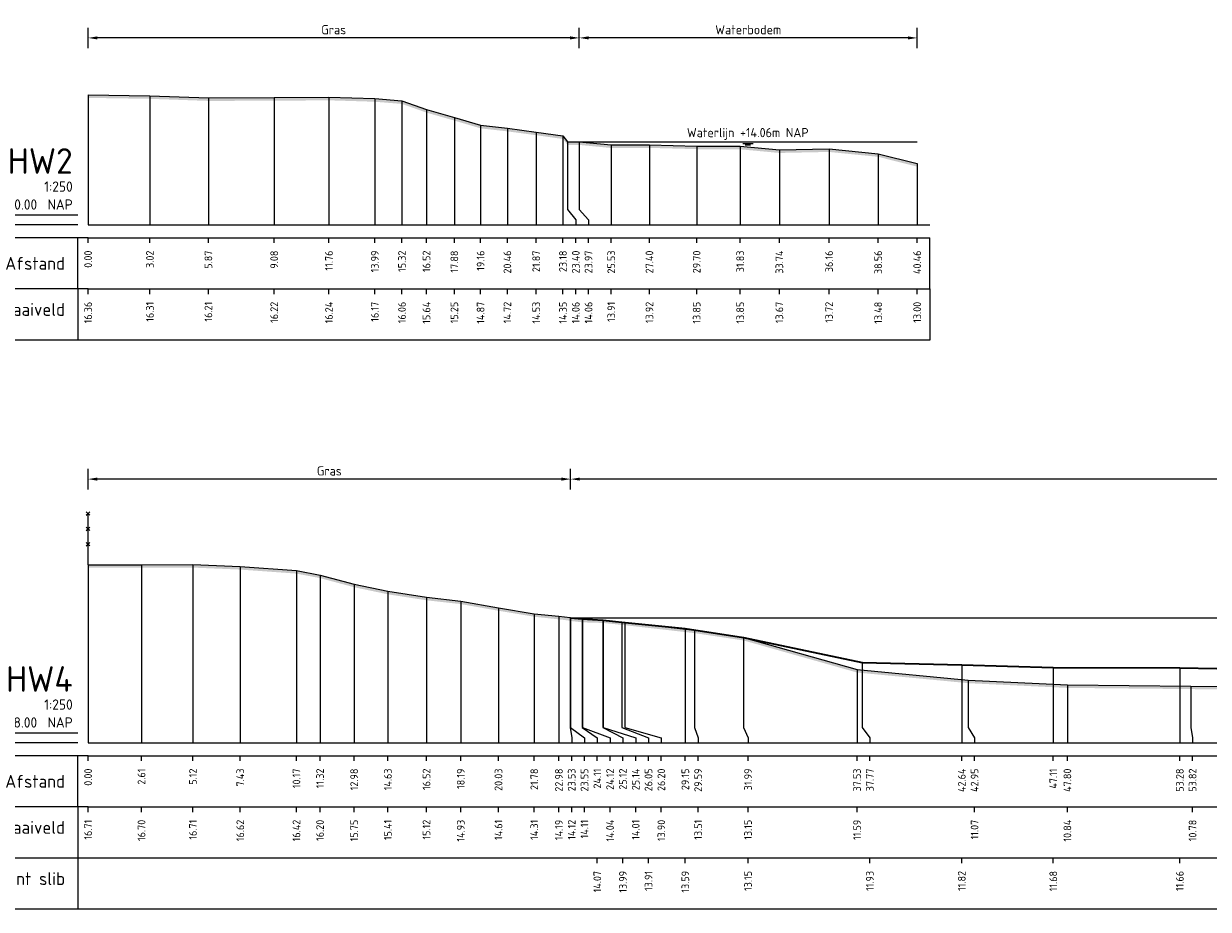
# Model space of a CAD drawing. Header units: metres. Extents: x 197882 to 206172, y 361908 to 364395.
# Tile 42 of 50: x 205781 to 205839, y 364311 to 364354. Entities that reach past the tile are written whole.
import ezdxf
from ezdxf.enums import TextEntityAlignment as Align

# ---------------------------------------------------------------- set-up
doc = ezdxf.new("R2010")
doc.units = ezdxf.units.M
doc.header["$PDMODE"] = 35
doc.header["$PDSIZE"] = 0.075
for name, color, linetype, lineweight in [('B-ME-IE-TERREINAFSCHEIDING_KUNSTMATIG_RASTERHEKWERK-SD', 20, 'Continuous', 25), ('X-ME-AL-PROFIEL_BOVENKANT SLIB-GD', 42, 'Continuous', 35), ('X-ME-AL-PROFIEL_HUIDIG MAAIVELD-GD', 252, 'Continuous', 0), ('X-XX-AL-DETAIL1-M', 7, 'Continuous', 18), ('X-XX-AL-NAP-T18', 7, 'Continuous', 18)]:
    doc.layers.add(name, color=color, linetype=linetype, lineweight=lineweight)
doc.layers.add('X-ME-AL-PROFIEL_WATERLIJN-GD', color=150, linetype='Continuous')
doc.layers.add('X-ME-AL-PROFIELRASTER-S', color=7, linetype='Continuous')
doc.styles.add('NLCS-ISO', font='NLCS-ISO.ttf', dxfattribs={"height": 1.8})
doc.styles.add('NLCS-ISO-ANNOTATIEF-T18', font='NLCS-ISO.ttf', dxfattribs={"height": 1.8})
doc.styles.add('NLCS-ISO-ANNOTATIVE-T18', font='NLCS-ISO.ttf', dxfattribs={"height": 1.8})
doc.dimstyles.new('NLCS-ANNOTATIEF-T18-PIJL_L2_H0', dxfattribs={"dimtxt": 2.5, "dimasz": 1.8, "dimexe": 2, "dimexo": 2, "dimgap": 0.7, "dimtad": 1, "dimzin": 0, "dimdsep": 46, "dimtxsty": 'NLCS-ISO-ANNOTATIEF-T18', "dimcen": 0, "dimdle": 2, "dimclrd": 256, "dimclre": 256, "dimclrt": 10, "dimaunit": 2, "dimadec": 0, "dimazin": 0, "dimtfac": 1, "dimtdec": 3, "dimtofl": 0, "dimtmove": 0, "dimatfit": 3, "dimfxl": 2, "dimfxlon": 1, "dimtfillclr": 256, "dimtolj": 1, "dimtzin": 0, "dimlwd": -1, "dimlwe": -1, "dimarcsym": 0})

# ---------------------------------------------------------------- blocks, each defined once
blk = doc.blocks.new('SAL-PROFIELRASTER-D')
at = {"color": 0, "linetype": 'ByBlock', "lineweight": -2, "flags": 128}
for points in [[(-2, 0), (-72, 0)], [(-24, 2), (-23, 0), (-22, 2), (-2, 2)], [(-72, -12.5), (-72, -2.5)], [(0, -2.5), (-72, -2.5)], [(-2, -12.5), (-2, -2.5)], [(0, -12.5), (-72, -12.5)]]:
    blk.add_lwpolyline(points, dxfattribs=at)
at = {"color": 0, "linetype": 'ByBlock', "lineweight": -2, "style": 'NLCS-ISO-ANNOTATIVE-T18'}
blk.add_text('NAP', height=2, dxfattribs=at).set_placement((-3, 3), align=Align.RIGHT)
blk.add_text('Afstand', height=2.5, dxfattribs=at).set_placement((-4.5, -7.5), align=Align.MIDDLE_RIGHT)
for tag, height, p in [('PROFIELNR', 5, (-3, 10)), ('SCHAAL', 2, (-3, 6.5)), ('NAP', 2, (-9.94, 3))]:
    blk.add_attdef(tag, text='', height=height, dxfattribs=at).set_placement(p, align=Align.RIGHT)
blk = doc.blocks.new('SAL-PROFIELRASTER_BALK_EIND1-D')
at = {"color": 0, "linetype": 'ByBlock', "lineweight": -2}
blk.add_line((1, -12.5), (1, -2.5), dxfattribs=at)
at = {"color": 0, "linetype": 'ByBlock', "lineweight": -2, "flags": 128}
for points in [[(0, 0), (1, 0)], [(0, -2.5), (1, -2.5)], [(0, -12.5), (1, -12.5)]]:
    blk.add_lwpolyline(points, dxfattribs=at)
blk = doc.blocks.new('SAL-PROFIELRASTER_BALK-D')
at = {"color": 0, "linetype": 'ByBlock', "lineweight": -2}
for p, q in [((-72, -12.5), (-72, -2.5)), ((-2, -2.5), (-2, -12.5)), ((0, -12.5), (-72, -12.5))]:
    blk.add_line(p, q, dxfattribs=at)
at = {"color": 0, "linetype": 'ByBlock', "lineweight": -2, "style": 'NLCS-ISO-ANNOTATIVE-T18'}
for tag, height, p in [('TITEL1', 2.5, (-4.5, -6.5)), ('TITEL2', 1.5, (-4.5, -9.5))]:
    blk.add_attdef(tag, text='', height=height, dxfattribs=at).set_placement(p, align=Align.MIDDLE_RIGHT)
blk = doc.blocks.new('SAL-PROFIELRASTER_BALK_EIND2-D')
at = {"color": 0, "linetype": 'ByBlock', "lineweight": -2}
for p, q in [((1, -2.5), (1, -12.5)), ((1, -12.5), (0, -12.5))]:
    blk.add_line(p, q, dxfattribs=at)
blk = doc.blocks.new('SAL-PROFIELRASTER_BALK_DATA-D')
at = {"color": 0, "linetype": 'ByBlock', "lineweight": -2}
blk.add_lwpolyline([(0, -3.5), (0, -2.5)], dxfattribs=at)
at = {"color": 0, "linetype": 'ByBlock', "lineweight": -2, "style": 'NLCS-ISO-ANNOTATIVE-T18'}
blk.add_attdef('GETAL', text='', height=1.5, rotation=90, dxfattribs=at).set_placement((0.75, -5), align=Align.RIGHT)
blk = doc.blocks.new('SAL-PROFIELRASTER_AANHAAL-D')
at = {"color": 9, "linetype": 'ByBlock', "lineweight": -2, "flags": 128}
blk.add_lwpolyline([(0, 1), (0, 0)], dxfattribs=at)
blk = doc.blocks.new('SAL-PROFIELRASTER_AANHAAL_STAGGER-D')
at = {"color": 9, "linetype": 'ByBlock', "lineweight": -2, "flags": 128}
for points in [[(0, 0), (0, -0.25)], [(0, -0.25), (1, -0.75)], [(1, -0.75), (1, -1)]]:
    blk.add_lwpolyline(points, dxfattribs=at)
blk = doc.blocks.new('*D16')
at = {"layer": 'Defpoints', "color": 0, "transparency": 16777216}
for p in [(205783.859, 364353.354), (205807.833, 364348.279), (205783.859, 364344.219)]:
    blk.add_point(p, dxfattribs=at)
at = {"layer": 'X-XX-AL-DETAIL1-M', "transparency": 16777216}
for p, q in [((205783.859, 364352.854), (205783.859, 364353.854)), ((205807.833, 364352.854), (205807.833, 364353.854)), ((205807.383, 364353.354), (205784.309, 364353.354))]:
    blk.add_line(p, q, dxfattribs=at)
for points in [[(205784.309, 364353.429), (205784.309, 364353.279), (205783.859, 364353.354)], [(205807.383, 364353.429), (205807.383, 364353.279), (205807.833, 364353.354)]]:
    blk.add_solid(points, dxfattribs=at)
at = {"layer": 'X-XX-AL-DETAIL1-M', "color": 10, "transparency": 16777216, "insert": (205795.846, 364353.754), "char_height": 0.45, "attachment_point": 5, "style": 'NLCS-ISO-ANNOTATIEF-T18'}
blk.add_mtext('\\A1;Gras', dxfattribs=at)
blk = doc.blocks.new('*D17')
at = {"layer": 'Defpoints', "color": 0, "transparency": 16777216}
for p in [(205807.833, 364353.354), (205807.833, 364348.279), (205824.323, 364344.219)]:
    blk.add_point(p, dxfattribs=at)
at = {"layer": 'X-XX-AL-DETAIL1-M', "transparency": 16777216}
for p, q in [((205807.833, 364352.854), (205807.833, 364353.854)), ((205824.323, 364352.854), (205824.323, 364353.854)), ((205823.873, 364353.354), (205808.283, 364353.354))]:
    blk.add_line(p, q, dxfattribs=at)
for points in [[(205808.283, 364353.429), (205808.283, 364353.279), (205807.833, 364353.354)], [(205823.873, 364353.429), (205823.873, 364353.279), (205824.323, 364353.354)]]:
    blk.add_solid(points, dxfattribs=at)
at = {"layer": 'X-XX-AL-DETAIL1-M', "color": 10, "transparency": 16777216, "insert": (205816.078, 364353.754), "char_height": 0.45, "attachment_point": 5, "style": 'NLCS-ISO-ANNOTATIEF-T18'}
blk.add_mtext('\\A1;Waterbodem', dxfattribs=at)
blk = doc.blocks.new('SIE-RASTERHEKWERK-SOD')
at = {"flags": 128}
for points in [[(-0.035, 1.035), (0.035, 0.965)], [(-0.035, 0.965), (0, 1), (0.035, 1.035)], [(0, 0), (0, 1)], [(-0.035, 0.735), (0.035, 0.665)], [(-0.035, 0.665), (0, 0.7), (0.035, 0.735)], [(-0.035, 0.435), (0.035, 0.365)], [(-0.035, 0.365), (0, 0.4), (0.035, 0.435)]]:
    blk.add_lwpolyline(points, dxfattribs=at)
blk = doc.blocks.new('*D69')
at = {"layer": 'Defpoints', "color": 0, "transparency": 16777216}
for p in [(205783.859, 364331.809), (205807.406, 364325.033), (205783.859, 364318.925)]:
    blk.add_point(p, dxfattribs=at)
at = {"layer": 'X-XX-AL-DETAIL1-M', "transparency": 16777216}
for p, q in [((205783.859, 364331.309), (205783.859, 364332.309)), ((205807.406, 364331.309), (205807.406, 364332.309)), ((205806.956, 364331.809), (205784.309, 364331.809))]:
    blk.add_line(p, q, dxfattribs=at)
for points in [[(205784.309, 364331.884), (205784.309, 364331.734), (205783.859, 364331.809)], [(205806.956, 364331.884), (205806.956, 364331.734), (205807.406, 364331.809)]]:
    blk.add_solid(points, dxfattribs=at)
at = {"layer": 'X-XX-AL-DETAIL1-M', "color": 10, "transparency": 16777216, "insert": (205795.633, 364332.209), "char_height": 0.45, "attachment_point": 5, "style": 'NLCS-ISO-ANNOTATIEF-T18'}
blk.add_mtext('\\A1;Gras', dxfattribs=at)
blk = doc.blocks.new('*D70')
at = {"layer": 'Defpoints', "color": 0, "transparency": 16777216}
for p in [(205807.406, 364331.809), (205807.406, 364325.033), (205936.861, 364325.033)]:
    blk.add_point(p, dxfattribs=at)
at = {"layer": 'X-XX-AL-DETAIL1-M', "transparency": 16777216}
for p, q in [((205807.406, 364331.309), (205807.406, 364332.309)), ((205936.861, 364331.309), (205936.861, 364332.309)), ((205936.411, 364331.809), (205807.856, 364331.809))]:
    blk.add_line(p, q, dxfattribs=at)
for points in [[(205807.856, 364331.884), (205807.856, 364331.734), (205807.406, 364331.809)], [(205936.411, 364331.884), (205936.411, 364331.734), (205936.861, 364331.809)]]:
    blk.add_solid(points, dxfattribs=at)
at = {"layer": 'X-XX-AL-DETAIL1-M', "color": 10, "transparency": 16777216, "insert": (205872.134, 364332.21), "char_height": 0.45, "attachment_point": 5, "style": 'NLCS-ISO-ANNOTATIEF-T18'}
blk.add_mtext('\\A1;Waterbodem met slib', dxfattribs=at)

msp = doc.modelspace()

# ---------------------------------------------------------------- hatches: boundary and pattern name
at = {"layer": 'X-ME-AL-PROFIEL_HUIDIG MAAIVELD-GD'}
h = msp.add_hatch(dxfattribs=at)
h.set_pattern_fill('AGR-MAAIVELD', color=256, scale=0.05, pattern_type=2)
h.set_pattern_definition([(45, (-1.39796, 11.6607), (-0.25000007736, 0.25000007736), []), (45, (-1.43367, 11.6964), (0, 0.50000015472), [0.3535535, -0.3535535]), (45, (-1.4694, 11.7321), (0, 0.50000015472), [0.3535535, -0.3535535]), (45, (-1.5056, 11.76833), (0, 0.50000015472), [0.3535535, -0.3535535]), (45, (-1.5408, 11.80354), (0, 0.50000015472), [0.3535535, -0.3535535]), (45, (-1.57653, 11.83926), (0, 0.50000015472), [0.3535535, -0.3535535]), (45, (-1.61224, 11.87497), (0, 0.50000015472), [0.3535535, -0.3535535]), (315, (-1.39796, 11.6607), (0.25000007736, 0.25000007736), []), (315, (-1.36224, 11.6964), (0.50000015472, -1e-16), [0.3535535, -0.3535535]), (315, (-1.32653, 11.7321), (0.50000015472, -1e-16), [0.3535535, -0.3535535]), (315, (-1.2903, 11.76833), (0.50000015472, -1e-16), [0.3535535, -0.3535535]), (315, (-1.2551, 11.80354), (0.50000015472, -1e-16), [0.3535535, -0.3535535]), (315, (-1.2194, 11.83926), (0.50000015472, -1e-16), [0.3535535, -0.3535535]), (315, (-1.18367, 11.87497), (0.50000015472, -1e-16), [0.3535535, -0.3535535])])
h.paths.add_polyline_path([(205824.323, 364347.217), (205822.42, 364347.697), (205820.022, 364347.935), (205817.596, 364347.886), (205815.685, 364348.064), (205813.561, 364348.071), (205811.255, 364348.134), (205809.392, 364348.128), (205807.833, 364348.279), (205807.259, 364348.274), (205807.035, 364348.568), (205805.729, 364348.753), (205804.321, 364348.94), (205803.015, 364349.087), (205801.734, 364349.467), (205800.374, 364349.856), (205799.178, 364350.28), (205797.853, 364350.387), (205795.614, 364350.456), (205792.941, 364350.436), (205789.73, 364350.428), (205786.876, 364350.529), (205783.859, 364350.575), (205783.859, 364350.425), (205786.876, 364350.379), (205789.73, 364350.278), (205792.941, 364350.286), (205795.614, 364350.306), (205797.853, 364350.237), (205799.178, 364350.13), (205800.374, 364349.706), (205801.734, 364349.317), (205803.015, 364348.937), (205804.321, 364348.79), (205805.729, 364348.603), (205807.035, 364348.418), (205807.259, 364348.124), (205807.833, 364348.129), (205809.392, 364347.978), (205811.255, 364347.984), (205813.561, 364347.921), (205815.685, 364347.914), (205817.596, 364347.736), (205820.022, 364347.785), (205822.42, 364347.547), (205824.323, 364347.067)])
h = msp.add_hatch(dxfattribs=at)
h.set_pattern_fill('AGR-MAAIVELD', color=256, scale=0.05, pattern_type=2)
h.set_pattern_definition([(45, (2.30706, 60.61458), (-0.25000007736, 0.25000007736), []), (45, (2.27135, 60.6503), (0, 0.50000015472), [0.3535535, -0.3535535]), (45, (2.23564, 60.686), (0, 0.50000015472), [0.3535535, -0.3535535]), (45, (2.19942, 60.72222), (0, 0.50000015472), [0.3535535, -0.3535535]), (45, (2.1642, 60.75744), (0, 0.50000015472), [0.3535535, -0.3535535]), (45, (2.1285, 60.79315), (0, 0.50000015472), [0.3535535, -0.3535535]), (45, (2.09278, 60.82887), (0, 0.50000015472), [0.3535535, -0.3535535]), (315, (2.30706, 60.61458), (0.25000007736, 0.25000007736), []), (315, (2.34278, 60.6503), (0.50000015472, -1e-16), [0.3535535, -0.3535535]), (315, (2.3785, 60.686), (0.50000015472, -1e-16), [0.3535535, -0.3535535]), (315, (2.4147, 60.72222), (0.50000015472, -1e-16), [0.3535535, -0.3535535]), (315, (2.44992, 60.75744), (0.50000015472, -1e-16), [0.3535535, -0.3535535]), (315, (2.48564, 60.79315), (0.50000015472, -1e-16), [0.3535535, -0.3535535]), (315, (2.52135, 60.82887), (0.50000015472, -1e-16), [0.3535535, -0.3535535])])
h.paths.add_polyline_path([(205955.777, 364326.199), (205955.777, 364326.049), (205955.131, 364325.986), (205953.568, 364325.952), (205951.444, 364325.881), (205949.405, 364325.964), (205947.14, 364325.986), (205944.734, 364326.144), (205941.739, 364325.978), (205940.524, 364325.763), (205939.05, 364325.596), (205937.911, 364325.136), (205936.724, 364324.85), (205935.893, 364324.757), (205934.784, 364324.649), (205933.992, 364324.72), (205932.797, 364324.61), (205930.308, 364324.544), (205927.586, 364324.334), (205923.696, 364324.022), (205918.682, 364323.741), (205913.108, 364323.484), (205908.226, 364322.928), (205901.352, 364322.465), (205895.678, 364322.778), (205892.494, 364323.157), (205888.26, 364323.183), (205883.877, 364323.127), (205878.403, 364322.754), (205871.748, 364322.434), (205866.136, 364321.445), (205862.225, 364321.421), (205857.945, 364321.364), (205850.934, 364321.457), (205848.351, 364321.381), (205843.127, 364321.481), (205837.674, 364321.554), (205831.655, 364321.613), (205826.807, 364321.844), (205821.389, 364322.364), (205815.85, 364323.929), (205813.451, 364324.289), (205810.062, 364324.674), (205809.001, 364324.784), (205807.983, 364324.814), (205807.406, 364324.883), (205807.388, 364324.894), (205806.836, 364324.96), (205805.635, 364325.088), (205803.887, 364325.38), (205802.047, 364325.706), (205800.375, 364325.891), (205798.489, 364326.184), (205796.843, 364326.528), (205795.178, 364326.975), (205794.027, 364327.194), (205791.286, 364327.391), (205788.978, 364327.487), (205786.466, 364327.479), (205783.859, 364327.48), (205783.859, 364327.63), (205786.466, 364327.629), (205788.978, 364327.637), (205791.286, 364327.541), (205794.027, 364327.344), (205795.178, 364327.125), (205796.843, 364326.678), (205798.489, 364326.334), (205800.375, 364326.041), (205802.047, 364325.856), (205803.887, 364325.53), (205805.635, 364325.238), (205806.836, 364325.11), (205807.388, 364325.044), (205807.406, 364325.033), (205807.983, 364324.964), (205809.001, 364324.934), (205810.062, 364324.824), (205813.451, 364324.439), (205815.85, 364324.079), (205821.389, 364322.514), (205826.807, 364321.994), (205831.655, 364321.763), (205837.674, 364321.704), (205843.127, 364321.631), (205848.351, 364321.531), (205850.934, 364321.607), (205857.945, 364321.514), (205862.225, 364321.571), (205866.136, 364321.595), (205871.748, 364322.584), (205878.403, 364322.904), (205883.877, 364323.277), (205888.26, 364323.333), (205892.494, 364323.307), (205895.678, 364322.928), (205901.352, 364322.615), (205908.226, 364323.078), (205913.108, 364323.634), (205918.682, 364323.891), (205923.696, 364324.172), (205927.586, 364324.484), (205930.308, 364324.694), (205932.797, 364324.76), (205933.992, 364324.87), (205934.784, 364324.799), (205935.893, 364324.907), (205936.724, 364325), (205937.911, 364325.286), (205939.05, 364325.746), (205940.524, 364325.913), (205941.739, 364326.128), (205944.734, 364326.294), (205947.14, 364326.136), (205949.405, 364326.114), (205951.444, 364326.031), (205953.568, 364326.102), (205955.131, 364326.136)])

# ---------------------------------------------------------------- linework, layer by layer
at = {"layer": 'X-ME-AL-PROFIEL_BOVENKANT SLIB-GD'}
msp.add_lwpolyline([(205807.406, 364325.033), (205807.969, 364324.991), (205808.979, 364324.914), (205809.907, 364324.831), (205813.007, 364324.518), (205815.85, 364324.079), (205821.63, 364322.85), (205826.5, 364322.747), (205830.966, 364322.605), (205837.14, 364322.589), (205842.553, 364322.5), (205847.658, 364322.387), (205850.561, 364322.28), (205857.549, 364322.296), (205862.024, 364322.306), (205865.954, 364322.374), (205871.228, 364322.599), (205877.561, 364323.112), (205883.227, 364323.357), (205895.301, 364323.377), (205900.775, 364323.385), (205907.534, 364323.471), (205912.435, 364323.712), (205913.108, 364323.634)], dxfattribs=at)
at = {"layer": 'X-ME-AL-PROFIEL_HUIDIG MAAIVELD-GD'}
for points in [[(205783.859, 364350.575), (205786.876, 364350.529), (205789.73, 364350.428), (205792.941, 364350.436), (205795.614, 364350.456), (205797.853, 364350.387), (205799.178, 364350.28), (205800.374, 364349.856), (205801.734, 364349.467), (205803.015, 364349.087), (205804.321, 364348.94), (205805.729, 364348.753), (205807.035, 364348.568), (205807.259, 364348.274), (205807.833, 364348.279), (205809.392, 364348.128), (205811.255, 364348.134), (205813.561, 364348.071), (205815.685, 364348.064), (205817.596, 364347.886), (205820.022, 364347.935), (205822.42, 364347.697), (205824.323, 364347.217)], [(205783.859, 364327.63), (205786.466, 364327.629), (205788.978, 364327.637), (205791.286, 364327.541), (205794.027, 364327.344), (205795.178, 364327.125), (205796.843, 364326.678), (205798.489, 364326.334), (205800.375, 364326.041), (205802.047, 364325.856), (205803.887, 364325.53), (205805.635, 364325.238), (205806.836, 364325.11), (205807.388, 364325.044), (205807.406, 364325.033), (205807.983, 364324.964), (205809.001, 364324.934), (205810.062, 364324.824), (205813.451, 364324.439), (205815.85, 364324.079), (205821.389, 364322.514), (205826.807, 364321.994), (205831.655, 364321.763), (205837.674, 364321.704), (205843.127, 364321.631)]]:
    msp.add_lwpolyline(points, dxfattribs=at)
at = {"layer": 'X-ME-AL-PROFIEL_WATERLIJN-GD'}
for points in [[(205807.833, 364348.279), (205807.833, 364348.279)], [(205807.833, 364348.279), (205824.323, 364348.279)], [(205815.816, 364348.198), (205816.316, 364348.198)], [(205815.935, 364348.125), (205816.185, 364348.125)], [(205807.406, 364325.033), (205936.861, 364325.033)]]:
    msp.add_lwpolyline(points, dxfattribs=at)

# ---------------------------------------------------------------- block references
at = {"layer": 'B-ME-IE-TERREINAFSCHEIDING_KUNSTMATIG_RASTERHEKWERK-SD', "xscale": 2.5, "yscale": 2.5, "zscale": 2.5}
msp.add_blockref('SIE-RASTERHEKWERK-SOD', (205783.859, 364327.63), dxfattribs=at)
at = {"layer": 'X-ME-AL-PROFIELRASTER-S'}
for p, yscale in [((205783.859, 364344.219), 6.356000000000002), ((205786.876, 364344.219), 6.309999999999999), ((205789.73, 364344.219), 6.209), ((205792.941, 364344.219), 6.216999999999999), ((205795.614, 364344.219), 6.236999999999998), ((205797.853, 364344.219), 6.167999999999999), ((205799.178, 364344.219), 6.061), ((205800.374, 364344.219), 5.637), ((205801.734, 364344.219), 5.247999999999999), ((205803.015, 364344.219), 4.868), ((205804.321, 364344.219), 4.721), ((205805.729, 364344.219), 4.534000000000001), ((205807.035, 364344.219), 4.349), ((205807.259, 364345.219), 3.055), ((205807.833, 364345.219), 3.06), ((205807.833, 364345.219), 3.06), ((205809.392, 364344.219), 3.909000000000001), ((205811.255, 364344.219), 3.914999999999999), ((205813.561, 364344.219), 3.852), ((205815.685, 364344.219), 3.845000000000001), ((205817.596, 364344.219), 3.667), ((205820.022, 364344.219), 3.715999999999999), ((205822.42, 364344.219), 3.478), ((205824.323, 364344.219), 2.997999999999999), ((205783.859, 364318.925), 8.704999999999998), ((205786.466, 364318.925), 8.704), ((205788.978, 364318.925), 8.712), ((205791.286, 364318.925), 8.616), ((205794.027, 364318.925), 8.419), ((205795.178, 364318.925), 8.2), ((205796.843, 364318.925), 7.753), ((205798.489, 364318.925), 7.409000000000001), ((205800.375, 364318.925), 7.116), ((205802.047, 364318.925), 6.930999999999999), ((205803.887, 364318.925), 6.605), ((205805.635, 364318.925), 6.313000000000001), ((205806.836, 364318.925), 6.185), ((205807.388, 364319.925), 5.119), ((205807.388, 364319.925), 5.119), ((205807.406, 364319.925), 5.108000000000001), ((205807.406, 364319.925), 5.108000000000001), ((205807.969, 364319.925), 5.066000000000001), ((205807.983, 364319.925), 5.039), ((205808.979, 364319.925), 4.989000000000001), ((205809.001, 364319.925), 5.009), ((205809.907, 364319.925), 4.906000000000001), ((205810.062, 364319.925), 4.898999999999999), ((205813.007, 364318.925), 5.593), ((205813.451, 364319.925), 4.513999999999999), ((205815.85, 364319.925), 4.154), ((205821.63, 364319.925), 2.925000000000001), ((205821.389, 364318.925), 3.589), ((205826.5, 364318.925), 3.821999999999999), ((205830.966, 364318.925), 3.68), ((205837.14, 364318.925), 3.664), ((205826.807, 364319.925), 2.069000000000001), ((205831.655, 364318.925), 2.837999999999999), ((205837.674, 364319.925), 1.779)]:
    msp.add_blockref('SAL-PROFIELRASTER_AANHAAL-D', p, dxfattribs=dict(at, yscale=yscale))
at = {"layer": 'X-ME-AL-PROFIELRASTER-S', "xscale": 0.25, "yscale": 0.25, "zscale": 0.25}
for name, p, values in [('SAL-PROFIELRASTER-D', (205783.859, 364344.219), {'PROFIELNR': 'HW2', 'SCHAAL': '1:250', 'NAP': '10.00'}), ('SAL-PROFIELRASTER_BALK_DATA-D', (205783.859, 364344.219), {'GETAL': '0.00'}), ('SAL-PROFIELRASTER_BALK_DATA-D', (205786.876, 364344.219), {'GETAL': '3.02'}), ('SAL-PROFIELRASTER_BALK_DATA-D', (205789.73, 364344.219), {'GETAL': '5.87'}), ('SAL-PROFIELRASTER_BALK_DATA-D', (205792.941, 364344.219), {'GETAL': '9.08'}), ('SAL-PROFIELRASTER_BALK_DATA-D', (205795.614, 364344.219), {'GETAL': '11.76'}), ('SAL-PROFIELRASTER_BALK_DATA-D', (205797.853, 364344.219), {'GETAL': '13.99'}), ('SAL-PROFIELRASTER_BALK_DATA-D', (205799.178, 364344.219), {'GETAL': '15.32'}), ('SAL-PROFIELRASTER_BALK_DATA-D', (205800.374, 364344.219), {'GETAL': '16.52'}), ('SAL-PROFIELRASTER_BALK_DATA-D', (205801.734, 364344.219), {'GETAL': '17.88'}), ('SAL-PROFIELRASTER_BALK_DATA-D', (205803.015, 364344.219), {'GETAL': '19.16'}), ('SAL-PROFIELRASTER_BALK_DATA-D', (205804.321, 364344.219), {'GETAL': '20.46'}), ('SAL-PROFIELRASTER_BALK_DATA-D', (205805.729, 364344.219), {'GETAL': '21.87'}), ('SAL-PROFIELRASTER_BALK_DATA-D', (205807.035, 364344.219), {'GETAL': '23.18'}), ('SAL-PROFIELRASTER_BALK_DATA-D', (205807.66, 364344.219), {'GETAL': '23.40'}), ('SAL-PROFIELRASTER_BALK_DATA-D', (205808.285, 364344.219), {'GETAL': '23.97'}), ('SAL-PROFIELRASTER_BALK_DATA-D', (205808.285, 364344.219), {'GETAL': '23.97'}), ('SAL-PROFIELRASTER_BALK_DATA-D', (205809.392, 364344.219), {'GETAL': '25.53'}), ('SAL-PROFIELRASTER_BALK_DATA-D', (205811.255, 364344.219), {'GETAL': '27.40'}), ('SAL-PROFIELRASTER_BALK_DATA-D', (205813.561, 364344.219), {'GETAL': '29.70'}), ('SAL-PROFIELRASTER_BALK_DATA-D', (205815.685, 364344.219), {'GETAL': '31.83'}), ('SAL-PROFIELRASTER_BALK_DATA-D', (205817.596, 364344.219), {'GETAL': '33.74'}), ('SAL-PROFIELRASTER_BALK_DATA-D', (205820.022, 364344.219), {'GETAL': '36.16'}), ('SAL-PROFIELRASTER_BALK_DATA-D', (205822.42, 364344.219), {'GETAL': '38.56'}), ('SAL-PROFIELRASTER_BALK_DATA-D', (205824.323, 364344.219), {'GETAL': '40.46'}), ('SAL-PROFIELRASTER_BALK-D', (205783.859, 364341.719), {'TITEL1': 'Hoogte Maaiveld'}), ('SAL-PROFIELRASTER_BALK_DATA-D', (205783.859, 364341.719), {'GETAL': '16.36'}), ('SAL-PROFIELRASTER_BALK_DATA-D', (205786.876, 364341.719), {'GETAL': '16.31'}), ('SAL-PROFIELRASTER_BALK_DATA-D', (205789.73, 364341.719), {'GETAL': '16.21'}), ('SAL-PROFIELRASTER_BALK_DATA-D', (205792.941, 364341.719), {'GETAL': '16.22'}), ('SAL-PROFIELRASTER_BALK_DATA-D', (205795.614, 364341.719), {'GETAL': '16.24'}), ('SAL-PROFIELRASTER_BALK_DATA-D', (205797.853, 364341.719), {'GETAL': '16.17'}), ('SAL-PROFIELRASTER_BALK_DATA-D', (205799.178, 364341.719), {'GETAL': '16.06'}), ('SAL-PROFIELRASTER_BALK_DATA-D', (205800.374, 364341.719), {'GETAL': '15.64'}), ('SAL-PROFIELRASTER_BALK_DATA-D', (205801.734, 364341.719), {'GETAL': '15.25'}), ('SAL-PROFIELRASTER_BALK_DATA-D', (205803.015, 364341.719), {'GETAL': '14.87'}), ('SAL-PROFIELRASTER_BALK_DATA-D', (205804.321, 364341.719), {'GETAL': '14.72'}), ('SAL-PROFIELRASTER_BALK_DATA-D', (205805.729, 364341.719), {'GETAL': '14.53'}), ('SAL-PROFIELRASTER_BALK_DATA-D', (205807.035, 364341.719), {'GETAL': '14.35'}), ('SAL-PROFIELRASTER_BALK_DATA-D', (205807.66, 364341.719), {'GETAL': '14.06'}), ('SAL-PROFIELRASTER_BALK_DATA-D', (205808.285, 364341.719), {'GETAL': '14.06'}), ('SAL-PROFIELRASTER_BALK_DATA-D', (205809.392, 364341.719), {'GETAL': '13.91'}), ('SAL-PROFIELRASTER_BALK_DATA-D', (205811.255, 364341.719), {'GETAL': '13.92'}), ('SAL-PROFIELRASTER_BALK_DATA-D', (205813.561, 364341.719), {'GETAL': '13.85'}), ('SAL-PROFIELRASTER_BALK_DATA-D', (205815.685, 364341.719), {'GETAL': '13.85'}), ('SAL-PROFIELRASTER_BALK_DATA-D', (205817.596, 364341.719), {'GETAL': '13.67'}), ('SAL-PROFIELRASTER_BALK_DATA-D', (205820.022, 364341.719), {'GETAL': '13.72'}), ('SAL-PROFIELRASTER_BALK_DATA-D', (205822.42, 364341.719), {'GETAL': '13.48'}), ('SAL-PROFIELRASTER_BALK_DATA-D', (205824.323, 364341.719), {'GETAL': '13.00'}), ('SAL-PROFIELRASTER-D', (205783.859, 364318.925), {'PROFIELNR': 'HW4', 'SCHAAL': '1:250', 'NAP': '8.00'}), ('SAL-PROFIELRASTER_BALK_DATA-D', (205783.859, 364318.925), {'GETAL': '0.00'}), ('SAL-PROFIELRASTER_BALK_DATA-D', (205786.466, 364318.925), {'GETAL': '2.61'}), ('SAL-PROFIELRASTER_BALK_DATA-D', (205788.978, 364318.925), {'GETAL': '5.12'}), ('SAL-PROFIELRASTER_BALK_DATA-D', (205791.286, 364318.925), {'GETAL': '7.43'}), ('SAL-PROFIELRASTER_BALK_DATA-D', (205794.027, 364318.925), {'GETAL': '10.17'}), ('SAL-PROFIELRASTER_BALK_DATA-D', (205795.178, 364318.925), {'GETAL': '11.32'}), ('SAL-PROFIELRASTER_BALK_DATA-D', (205796.843, 364318.925), {'GETAL': '12.98'}), ('SAL-PROFIELRASTER_BALK_DATA-D', (205798.489, 364318.925), {'GETAL': '14.63'}), ('SAL-PROFIELRASTER_BALK_DATA-D', (205800.375, 364318.925), {'GETAL': '16.52'}), ('SAL-PROFIELRASTER_BALK_DATA-D', (205802.047, 364318.925), {'GETAL': '18.19'}), ('SAL-PROFIELRASTER_BALK_DATA-D', (205803.887, 364318.925), {'GETAL': '20.03'}), ('SAL-PROFIELRASTER_BALK_DATA-D', (205805.635, 364318.925), {'GETAL': '21.78'}), ('SAL-PROFIELRASTER_BALK_DATA-D', (205806.836, 364318.925), {'GETAL': '22.98'}), ('SAL-PROFIELRASTER_BALK_DATA-D', (205807.461, 364318.925), {'GETAL': '23.53'}), ('SAL-PROFIELRASTER_BALK_DATA-D', (205807.461, 364318.925), {'GETAL': '23.53'}), ('SAL-PROFIELRASTER_BALK_DATA-D', (205808.086, 364318.925), {'GETAL': '23.55'}), ('SAL-PROFIELRASTER_BALK_DATA-D', (205808.086, 364318.925), {'GETAL': '23.55'}), ('SAL-PROFIELRASTER_BALK_DATA-D', (205808.711, 364318.925), {'GETAL': '24.11'}), ('SAL-PROFIELRASTER_BALK_DATA-D', (205809.336, 364318.925), {'GETAL': '24.12'}), ('SAL-PROFIELRASTER_BALK_DATA-D', (205809.961, 364318.925), {'GETAL': '25.12'}), ('SAL-PROFIELRASTER_BALK_DATA-D', (205810.586, 364318.925), {'GETAL': '25.14'}), ('SAL-PROFIELRASTER_BALK_DATA-D', (205811.211, 364318.925), {'GETAL': '26.05'}), ('SAL-PROFIELRASTER_BALK_DATA-D', (205811.836, 364318.925), {'GETAL': '26.20'}), ('SAL-PROFIELRASTER_BALK_DATA-D', (205813.007, 364318.925), {'GETAL': '29.15'}), ('SAL-PROFIELRASTER_BALK_DATA-D', (205813.632, 364318.925), {'GETAL': '29.59'}), ('SAL-PROFIELRASTER_BALK_DATA-D', (205816.067, 364318.925), {'GETAL': '31.99'}), ('SAL-PROFIELRASTER_BALK_DATA-D', (205821.389, 364318.925), {'GETAL': '37.53'}), ('SAL-PROFIELRASTER_BALK_DATA-D', (205822.014, 364318.925), {'GETAL': '37.77'}), ('SAL-PROFIELRASTER_BALK_DATA-D', (205826.5, 364318.925), {'GETAL': '42.64'}), ('SAL-PROFIELRASTER_BALK_DATA-D', (205827.125, 364318.925), {'GETAL': '42.95'}), ('SAL-PROFIELRASTER_BALK_DATA-D', (205830.966, 364318.925), {'GETAL': '47.11'}), ('SAL-PROFIELRASTER_BALK_DATA-D', (205831.655, 364318.925), {'GETAL': '47.80'}), ('SAL-PROFIELRASTER_BALK_DATA-D', (205837.14, 364318.925), {'GETAL': '53.28'}), ('SAL-PROFIELRASTER_BALK_DATA-D', (205837.765, 364318.925), {'GETAL': '53.82'}), ('SAL-PROFIELRASTER_BALK-D', (205783.859, 364316.425), {'TITEL1': 'Hoogte Maaiveld'}), ('SAL-PROFIELRASTER_BALK_DATA-D', (205783.859, 364316.425), {'GETAL': '16.71'}), ('SAL-PROFIELRASTER_BALK_DATA-D', (205786.466, 364316.425), {'GETAL': '16.70'}), ('SAL-PROFIELRASTER_BALK_DATA-D', (205788.978, 364316.425), {'GETAL': '16.71'}), ('SAL-PROFIELRASTER_BALK_DATA-D', (205791.286, 364316.425), {'GETAL': '16.62'}), ('SAL-PROFIELRASTER_BALK_DATA-D', (205794.027, 364316.425), {'GETAL': '16.42'}), ('SAL-PROFIELRASTER_BALK_DATA-D', (205795.178, 364316.425), {'GETAL': '16.20'}), ('SAL-PROFIELRASTER_BALK_DATA-D', (205796.843, 364316.425), {'GETAL': '15.75'}), ('SAL-PROFIELRASTER_BALK_DATA-D', (205798.489, 364316.425), {'GETAL': '15.41'}), ('SAL-PROFIELRASTER_BALK_DATA-D', (205800.375, 364316.425), {'GETAL': '15.12'}), ('SAL-PROFIELRASTER_BALK_DATA-D', (205802.047, 364316.425), {'GETAL': '14.93'}), ('SAL-PROFIELRASTER_BALK_DATA-D', (205803.887, 364316.425), {'GETAL': '14.61'}), ('SAL-PROFIELRASTER_BALK_DATA-D', (205805.635, 364316.425), {'GETAL': '14.31'}), ('SAL-PROFIELRASTER_BALK_DATA-D', (205806.836, 364316.425), {'GETAL': '14.19'}), ('SAL-PROFIELRASTER_BALK_DATA-D', (205807.461, 364316.425), {'GETAL': '14.12'}), ('SAL-PROFIELRASTER_BALK_DATA-D', (205808.086, 364316.425), {'GETAL': '14.11'}), ('SAL-PROFIELRASTER_BALK_DATA-D', (205809.336, 364316.425), {'GETAL': '14.04'}), ('SAL-PROFIELRASTER_BALK_DATA-D', (205810.586, 364316.425), {'GETAL': '14.01'}), ('SAL-PROFIELRASTER_BALK_DATA-D', (205811.836, 364316.425), {'GETAL': '13.90'}), ('SAL-PROFIELRASTER_BALK_DATA-D', (205813.632, 364316.425), {'GETAL': '13.51'}), ('SAL-PROFIELRASTER_BALK_DATA-D', (205816.067, 364316.425), {'GETAL': '13.15'}), ('SAL-PROFIELRASTER_BALK_DATA-D', (205821.389, 364316.425), {'GETAL': '11.59'}), ('SAL-PROFIELRASTER_BALK_DATA-D', (205827.125, 364316.425), {'GETAL': '11.07'}), ('SAL-PROFIELRASTER_BALK_DATA-D', (205831.655, 364316.425), {'GETAL': '10.84'}), ('SAL-PROFIELRASTER_BALK_DATA-D', (205837.765, 364316.425), {'GETAL': '10.78'}), ('SAL-PROFIELRASTER_BALK-D', (205783.859, 364313.925), {'TITEL1': 'Hoogte Bovenkant slib'}), ('SAL-PROFIELRASTER_BALK_DATA-D', (205808.711, 364313.925), {'GETAL': '14.07'}), ('SAL-PROFIELRASTER_BALK_DATA-D', (205809.961, 364313.925), {'GETAL': '13.99'}), ('SAL-PROFIELRASTER_BALK_DATA-D', (205811.211, 364313.925), {'GETAL': '13.91'}), ('SAL-PROFIELRASTER_BALK_DATA-D', (205813.007, 364313.925), {'GETAL': '13.59'}), ('SAL-PROFIELRASTER_BALK_DATA-D', (205816.067, 364313.925), {'GETAL': '13.15'}), ('SAL-PROFIELRASTER_BALK_DATA-D', (205822.014, 364313.925), {'GETAL': '11.93'}), ('SAL-PROFIELRASTER_BALK_DATA-D', (205826.5, 364313.925), {'GETAL': '11.82'}), ('SAL-PROFIELRASTER_BALK_DATA-D', (205830.966, 364313.925), {'GETAL': '11.68'}), ('SAL-PROFIELRASTER_BALK_DATA-D', (205837.14, 364313.925), {'GETAL': '11.66'})]:
    msp.add_blockref(name, p, dxfattribs=at).add_auto_attribs(values)
at = {"layer": 'X-ME-AL-PROFIELRASTER-S'}
for p, xscale, zscale in [((205807.259, 364345.219), 0.4006951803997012, 0.4006951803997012), ((205807.833, 364345.219), 0.4515219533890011, 0.4515219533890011), ((205807.833, 364345.219), 0.4515219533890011, 0.4515219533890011), ((205807.388, 364319.925), 0.07210742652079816, 0.07210742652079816), ((205807.388, 364319.925), 0.07210742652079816, 0.07210742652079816), ((205807.406, 364319.925), 0.6794241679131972, 0.6794241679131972), ((205807.406, 364319.925), 0.6794241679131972, 0.6794241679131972), ((205807.969, 364319.925), 0.741963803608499, 0.741963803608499), ((205807.983, 364319.925), 1.352328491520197, 1.352328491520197), ((205808.979, 364319.925), 0.9814758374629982, 0.9814758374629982), ((205809.001, 364319.925), 1.584120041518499, 1.584120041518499), ((205809.907, 364319.925), 1.303978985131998, 1.303978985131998), ((205810.062, 364319.925), 1.7730787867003, 1.7730787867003), ((205813.451, 364319.925), 0.1810305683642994, 0.1810305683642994), ((205815.85, 364319.925), 0.2172060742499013, 0.2172060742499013), ((205821.63, 364319.925), 0.3839078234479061, 0.3839078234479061), ((205826.807, 364319.925), 0.317915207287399, 0.317915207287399), ((205837.674, 364319.925), 0.09049533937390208, 0.09049533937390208)]:
    msp.add_blockref('SAL-PROFIELRASTER_AANHAAL_STAGGER-D', p, dxfattribs=dict(at, xscale=xscale, zscale=zscale))
at = {"layer": 'X-ME-AL-PROFIELRASTER-S', "yscale": 0.25}
for name, p, xscale, zscale in [('SAL-PROFIELRASTER_BALK_EIND1-D', (205783.859, 364344.219), 41.08911937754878, 41.08911937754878), ('SAL-PROFIELRASTER_BALK_EIND2-D', (205783.859, 364341.719), 41.08911937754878, 41.08911937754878), ('SAL-PROFIELRASTER_BALK_EIND1-D', (205783.859, 364318.925), 172.5433699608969, 172.5433699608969), ('SAL-PROFIELRASTER_BALK_EIND2-D', (205783.859, 364316.425), 172.5433699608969, 172.5433699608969), ('SAL-PROFIELRASTER_BALK_EIND2-D', (205783.859, 364313.925), 172.5433699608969, 172.5433699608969)]:
    msp.add_blockref(name, p, dxfattribs=dict(at, xscale=xscale, zscale=zscale))

# ---------------------------------------------------------------- texts
at = {"layer": 'X-XX-AL-NAP-T18', "color": 10, "insert": (205813.083, 364348.369), "char_height": 0.45, "width": 15.43377, "attachment_point": 7, "style": 'NLCS-ISO'}
msp.add_mtext('Waterlijn +14.06m NAP', dxfattribs=at)

# ---------------------------------------------------------------- dimensions: what is measured, and where the dimension line sits
at = {"layer": 'X-XX-AL-DETAIL1-M'}
for base, p1, p2, text, picture, middle in [((205783.859, 364353.354), (205807.833, 364348.279), (205783.859, 364344.219), 'Gras', '*D16', (205795.846, 364353.354)), ((205807.833, 364353.354), (205824.323, 364344.219), (205807.833, 364348.279), 'Waterbodem', '*D17', (205816.078, 364353.354)), ((205807.406, 364331.809), (205936.861, 364325.033), (205807.406, 364325.033), 'Waterbodem met slib', '*D70', (205872.134, 364331.809)), ((205783.859, 364331.809), (205807.406, 364325.033), (205783.859, 364318.925), 'Gras', '*D69', (205795.633, 364331.809))]:
    dim = msp.add_linear_dim(base=base, p1=p1, p2=p2, text=text, dimstyle='NLCS-ANNOTATIEF-T18-PIJL_L2_H0', dxfattribs=at)
    dim.commit()
    dim.dimension.update_dxf_attribs({"geometry": picture, "text_midpoint": middle, "dimtype": 160})

doc.saveas('drawing.dxf')
